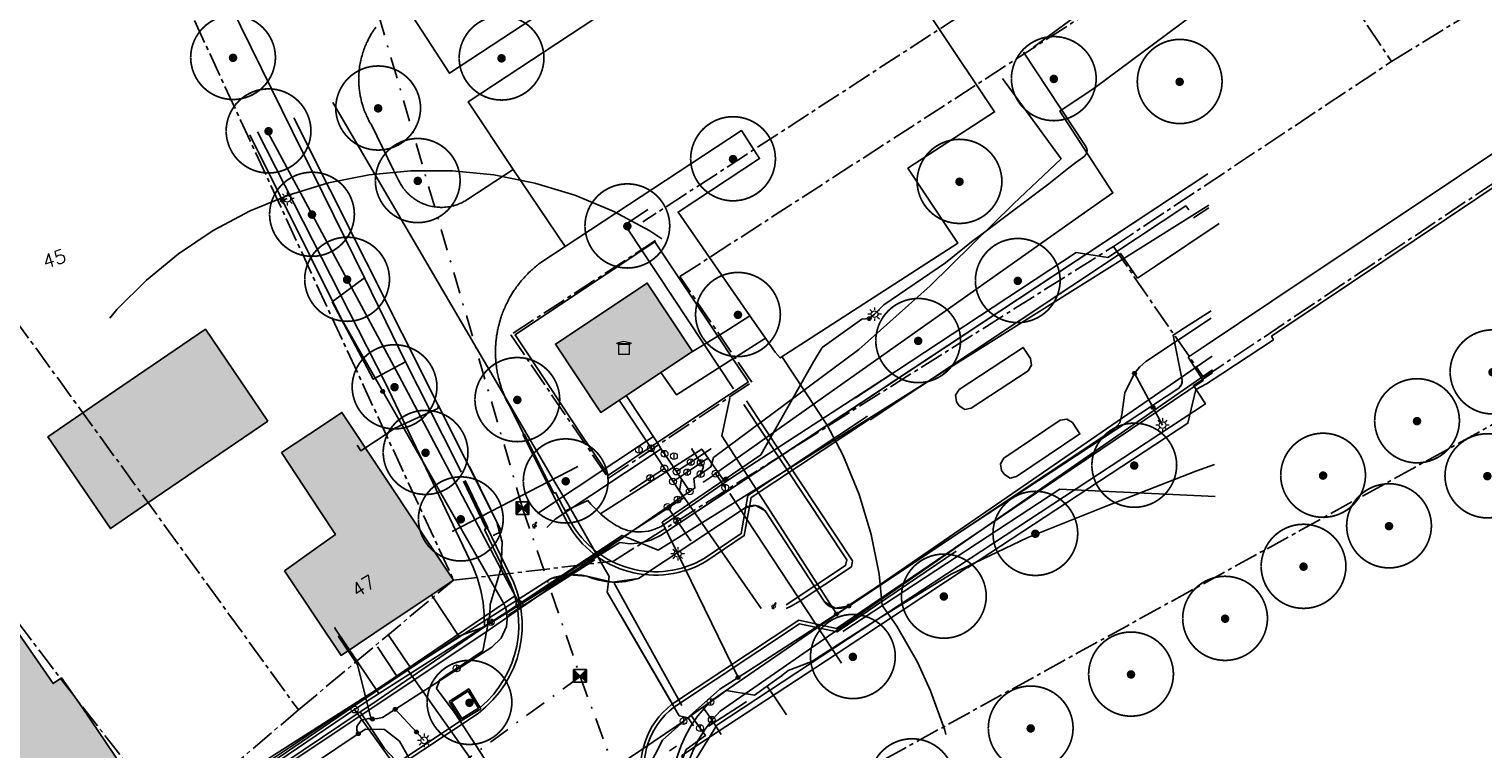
# Model space of a CAD drawing. Header units: metres. Extents: x 202952 to 203755, y 348959 to 349702.
# Tile 89 of 91: x 203543 to 203629, y 349559 to 349601. Entities that reach past the tile are written whole.
import ezdxf
from ezdxf.enums import TextEntityAlignment as Align

# ---------------------------------------------------------------- set-up
doc = ezdxf.new("R2010")
doc.units = ezdxf.units.M
doc.linetypes.add('1-200 CENTER', pattern=[4.28625, 2.8575, -0.47625, 0.47625, -0.47625])
doc.linetypes.add('1-200 DASHDOT', pattern=[2.54, 1.27, -0.635, 0, -0.635])
for name, color, linetype in [('PH-ALG-WERKGRENS', 3, '1-200 WERKGRENS'), ('PH-BEST-BEBOUWING', 1, 'Continuous'), ('PH-BEST-BEBOUWING-ARCERING', 254, 'Continuous'), ('PH-BEST-HUISNUMMER', 7, 'Continuous'), ('PH-BEST-KADASTRALE-GRENS', 240, '1-200 CENTER'), ('PH-BEST-KL-DATA_KPN', 12, '1-200 TELEFONIE-KPN'), ('PH-BEST-KL-DATA_ZIGGO BV', 12, '1-200 ZIGGO'), ('PH-BEST-KL-ET_MIDDENSPANNING_ENEXIS', 12, '1-200 MIDDENSPANNING'), ('PH-BEST-KL-GAS_HOGEDRUK_ENEXIS', 12, '1-200 GASLEIDING HOGE DRUK'), ('PH-BEST-KL-GAS_LAGEDRUK_ENEXIS', 12, '1-200 GASLEIDING LAGE DRUK'), ('PH-BEST-KL-LAAGSPANNING-ENEXIS', 12, '1-200 LAAGSPANNING'), ('PH-BEST-KL-WATER-WML', 12, '1-200 WML'), ('PH-BEST-KL-WATER-WML-buiten gebruik', 11, '1-200 WML'), ('PH-BEST-PUT-HANDHAVEN', 84, 'Continuous'), ('PH-BEST-RIO-HANDHAVEN-DWA', 44, '1-200 DASHDOT'), ('PH-BEST-RIO-HANDHAVEN-GEMENGD', 44, '1-200 DASHDOT'), ('PH-BEST-WEGDEEL', 254, 'Continuous'), ('PH-INM-BOOM-HANDHAVEN', 96, 'Continuous'), ('PH-INM-KANTVERHARDING', 253, 'Continuous')]:
    doc.layers.add(name, color=color, linetype=linetype)
doc.styles.add('NLCS-ISO', font='txt')
doc.styles.add('ROMANS', font='romans.shx')
doc.linetypes.add('1-200 GASLEIDING HOGE DRUK', pattern='A,1.5,-0.6,["GAS HD",ROMANS,S=0.24,R=0,X=-0.5,Y=-0.12],-1.1', length=3.2)
doc.linetypes.add('1-200 GASLEIDING LAGE DRUK', pattern='A,1.5,-0.6,["GAS LD",ROMANS,S=0.24,R=0,X=-0.5,Y=-0.12],-1', length=3.1)
doc.linetypes.add('1-200 LAAGSPANNING', pattern='A,1.5,-0.6,["LS",ROMANS,S=0.24,R=0,X=-0.45,Y=-0.12],-0.05', length=2.15)
doc.linetypes.add('1-200 MIDDENSPANNING', pattern='A,1.5,-0.6,["MS",ROMANS,S=0.24,R=0,X=-0.5,Y=-0.12],-0.05', length=2.15)
doc.linetypes.add('1-200 TELEFONIE-KPN', pattern='A,1.5,-0.6,["KPN",ROMANS,S=0.24,R=0,X=-0.5,Y=-0.12],-0.3', length=2.4)
doc.linetypes.add('1-200 WERKGRENS', pattern='A,1.5,-0.6,["WERK",ROMANS,S=0.24,R=0,X=-0.5,Y=-0.12],-0.45', length=2.55)
doc.linetypes.add('1-200 WML', pattern='A,1.5,-0.6,["WML",ROMANS,S=0.24,R=0,X=-0.5,Y=-0.12],-0.3', length=2.4)
doc.linetypes.add('1-200 ZIGGO', pattern='A,1.5,-0.6,["ZIGGO",ROMANS,S=0.24,R=0,X=-0.5,Y=-0.12],-0.65', length=2.75)

# ---------------------------------------------------------------- blocks, each defined once
blk = doc.blocks.new('SKL-WTB_HULP_OVERIG-SO')
at = {"color": 0, "linetype": 'ByBlock', "lineweight": 18}
for points in [[(-0.14, 0.14), (0.14, -0.14)], [(0.14, 0.14), (-0.14, -0.14)]]:
    blk.add_lwpolyline(points, dxfattribs=at)
at = {"color": 0, "linetype": 'ByBlock', "lineweight": 18, "style": 'NLCS-ISO', "flags": 1}
for tag, p in [('TYPE', (1.5, 0)), ('OMSCHRIJVING', (1.5, -3)), ('LABEL', (1.5, -1.5))]:
    blk.add_attdef(tag, p, '', height=1, dxfattribs=at)
blk = doc.blocks.new('SKL-WTB_HULP_TECHNISCH GEBOUW-SO')
at = {"color": 0, "linetype": 'ByBlock', "lineweight": 18}
for points in [[(-2, 1.5), (0, 2), (2, 1.5), (2, 1.18), (-2, 1.18)], [(-1.5, 1.02), (1.5, 1.02), (1.5, -2), (-1.5, -2)]]:
    blk.add_lwpolyline(points, close=True, dxfattribs=at)
at = {"color": 0, "linetype": 'ByBlock', "lineweight": 18, "style": 'NLCS-ISO', "flags": 1}
for tag, p in [('TYPE', (2.5, 0)), ('OMSCHRIJVING', (2.5, -3)), ('LABEL', (2.5, -1.5))]:
    blk.add_attdef(tag, p, '', height=1, dxfattribs=at)
blk = doc.blocks.new('SKL-WTB_HULP_MOF-SO')
at = {"linetype": 'ByBlock', "lineweight": 18}
h = blk.add_hatch(color=0, dxfattribs=at)
h.dxf.hatch_style = 1
h.paths.add_polyline_path([(-0.5625, 0, 1), (0.5625, 0, 1)])
at = {"color": 0, "linetype": 'ByBlock', "lineweight": 18}
blk.add_circle((0, 0), 0.5625, dxfattribs=at)
at = {"color": 0, "linetype": 'ByBlock', "lineweight": 18, "style": 'NLCS-ISO', "flags": 1}
for tag, p in [('TYPE', (1.5, 0)), ('OMSCHRIJVING', (1.5, -3)), ('LABEL', (1.5, -1.5))]:
    blk.add_attdef(tag, p, '', height=1, dxfattribs=at)
blk = doc.blocks.new('SKL-ET_OV_LICHTMAST-SO')
at = {"color": 0, "linetype": 'ByBlock', "lineweight": 18}
for points in [[(-1.25, 0), (-2, 0)], [(-1.41, 1.41), (-0.88, 0.88)], [(0, 2), (0, 1.25)], [(0.88, 0.88), (1.41, 1.41)], [(2, 0), (1.25, 0)], [(-1.41, -1.41), (-0.88, -0.88)], [(0, -1.25), (0, -2)], [(0.88, -0.88), (1.41, -1.41)]]:
    blk.add_lwpolyline(points, dxfattribs=at)
blk.add_circle((0, 0), 1, dxfattribs=at)
blk = doc.blocks.new('SKL-WTB_HULP_KB MEETPUNT-SO')
at = {"linetype": 'ByBlock', "lineweight": 18}
h = blk.add_hatch(color=0, dxfattribs=at)
h.dxf.hatch_style = 1
h.paths.add_polyline_path([(0.6, 1.04), (0.26, 0.78), (0.54, 0.61)])
at = {"color": 0, "linetype": 'ByBlock', "lineweight": 18}
for points in [[(-0.4, -0.69), (0.4, 0.69)], [(0.6, 1.04), (0.26, 0.78)], [(0.26, 0.78), (0.54, 0.61)], [(0.6, 1.04), (0.54, 0.61)], [(0, -0.25), (0, -0.8)]]:
    blk.add_lwpolyline(points, dxfattribs=at)
blk.add_circle((0, 0), 0.5, dxfattribs=at)
at = {"color": 0, "linetype": 'ByBlock', "lineweight": 18, "style": 'NLCS-ISO', "flags": 1}
for tag, p in [('TYPE', (1.5, 0)), ('OMSCHRIJVING', (1.5, -3)), ('LABEL', (1.5, -1.5))]:
    blk.add_attdef(tag, p, '', height=1, dxfattribs=at)
blk = doc.blocks.new('SKL-WTB_HULP_T STUK-SO')
at = {"color": 0, "linetype": 'ByBlock', "lineweight": 18}
blk.add_circle((0, 0), 1, dxfattribs=at)
at = {"color": 0, "linetype": 'ByBlock', "lineweight": -2, "style": 'NLCS-ISO'}
blk.add_text('T', height=1, dxfattribs=at).set_placement((0, 0), align=Align.MIDDLE_CENTER)
at = {"color": 0, "linetype": 'ByBlock', "lineweight": 18, "style": 'NLCS-ISO', "flags": 1}
for tag, p in [('TYPE', (1.5, 0)), ('OMSCHRIJVING', (1.5, -3)), ('LABEL', (1.5, -1.5))]:
    blk.add_attdef(tag, p, '', height=1, dxfattribs=at)
blk = doc.blocks.new('SKL-WTB_HULP_VERLOOP-SO')
at = {"color": 0, "linetype": 'ByBlock', "lineweight": 18}
for points in [[(0.44, 0.72), (-0.88, 0)], [(0.44, -0.72), (-0.88, 0)], [(0.44, -0.72), (0.44, 0.72)]]:
    blk.add_lwpolyline(points, dxfattribs=at)
blk.add_circle((0, 0), 1, dxfattribs=at)
at = {"color": 0, "linetype": 'ByBlock', "lineweight": 18, "style": 'NLCS-ISO', "flags": 1}
for tag, p in [('TYPE', (1.5, 0)), ('OMSCHRIJVING', (1.5, -3)), ('LABEL', (1.5, -1.5))]:
    blk.add_attdef(tag, p, '', height=1, dxfattribs=at)
blk = doc.blocks.new('SKL-WTB_HULP_AFSLUITER-SO')
at = {"color": 0, "linetype": 'ByBlock', "lineweight": 18}
blk.add_lwpolyline([(0, 0.8), (0, -0.8)], dxfattribs=at)
blk.add_circle((0, 0), 1, dxfattribs=at)
at = {"color": 0, "linetype": 'ByBlock', "lineweight": 18, "style": 'NLCS-ISO', "flags": 1}
for tag, p in [('TYPE', (1.5, 0)), ('OMSCHRIJVING', (1.5, -3)), ('LABEL', (1.5, -1.5))]:
    blk.add_attdef(tag, p, '', height=1, dxfattribs=at)
blk = doc.blocks.new('*U12')
h = blk.add_hatch(color=256)
h.paths.add_polyline_path([(0, 0), (-0.375, 0.375), (-0.375, -0.375)])
h.paths.add_polyline_path([(0.375, 0.375), (0, 0), (0.375, -0.375)])
for p, q in [((-0.375, -0.375), (0.375, 0.375)), ((-0.375, 0.375), (0.375, -0.375))]:
    blk.add_line(p, q)
blk.add_lwpolyline([(-0.375, -0.375), (0.375, -0.375), (0.375, 0.375), (-0.375, 0.375)], close=True)
blk = doc.blocks.new('*U26')
at = {"const_width": 0.1}
blk.add_lwpolyline([(-2.5, 0.004, 0.990403), (2.5, 0.03, 0.990403), (-2.5, 0.018)], format="xyb", dxfattribs=at)
at = {"linetype": 'Continuous', "const_width": 0.25}
blk.add_lwpolyline([(-0.125, 0, 1), (0.125, 0, 1)], format="xyb", close=True, dxfattribs=at)

msp = doc.modelspace()

# ---------------------------------------------------------------- hatches: boundary and pattern name
at = {"layer": 'PH-BEST-BEBOUWING-ARCERING'}
h = msp.add_hatch(color=256, dxfattribs=at)
h.dxf.hatch_style = 1
h.paths.add_polyline_path([(203579.41, 349586.28), (203574, 349582.69), (203576.67, 349578.66), (203582.08, 349582.25)])
h = msp.add_hatch(color=256, dxfattribs=at)
h.dxf.hatch_style = 1
h.paths.add_polyline_path([(203557.053, 349578.152), (203553.371, 349583.559), (203546.718, 349579.028), (203544.085, 349577.214), (203547.769, 349571.816), (203550.4, 349573.621)])
h = msp.add_hatch(color=256, dxfattribs=at)
h.dxf.hatch_style = 1
h.paths.add_polyline_path([(203561.41, 349578.66), (203560.319, 349577.936), (203557.845, 349576.293), (203560.114, 349572.862), (203561.034, 349571.471), (203560.029, 349570.755), (203558.03, 349569.33), (203559.86, 349566.588), (203561.36, 349564.34), (203564.309, 349566.31), (203566.01, 349567.447), (203567.99, 349568.77), (203567.087, 349570.127), (203566.048, 349571.689)])
h = msp.add_hatch(color=256, dxfattribs=at)
h.dxf.hatch_style = 1
h.paths.add_polyline_path([(203546.09, 349561.31), (203544.88, 349563.015), (203544.402, 349562.68), (203542.157, 349565.917), (203537.682, 349562.789), (203535.411, 349566.052), (203531.051, 349563.009), (203535.105, 349557.187), (203537.782, 349559.053), (203539.25, 349556.71), (203540.942, 349554.194), (203542.6, 349551.73), (203545.045, 349553.374), (203549.44, 349556.33)])
h = msp.add_hatch(color=256, dxfattribs=at)
h.paths.add_polyline_path([(203540.009, 349517.924), (203539.679, 349517.703), (203534.573, 349525.552), (203535.756, 349526.365), (203539.507, 349528.944), (203544.65, 349521.035), (203542.774, 349519.778)], flags=16)
h.paths.add_polyline_path([(203550.377, 349512.783), (203547.881, 349511.08), (203544.555, 349515.914), (203547.115, 349517.643)], flags=16)
edge = h.paths.add_edge_path()
edge.add_line((203553.259, 349471.405), (203554.562, 349471.68))
edge.add_line((203539.25, 349556.71), (203537.782, 349559.053))
edge.add_line((203537.782, 349559.053), (203535.105, 349557.187))
edge.add_line((203535.105, 349557.187), (203533.194, 349559.932))
edge.add_line((203548.952, 349380.322), (203553.998, 349380.879))
edge.add_line((203553.998, 349380.879), (203553.895, 349381.816))
edge.add_line((203553.895, 349381.816), (203554.562, 349381.89))
edge.add_line((203548.08, 349281.827), (203554.562, 349281.972))
edge.add_line((203525.032, 349559.932), (203526.638, 349557.904))
edge.add_line((203526.638, 349557.904), (203522.972, 349554.955))
edge.add_line((203522.972, 349554.955), (203519.031, 349559.932))
edge.add_line((203554.562, 349271.214), (203548.32, 349271.075))
edge.add_line((203548.32, 349271.075), (203548.08, 349281.827))
edge.add_line((203554.562, 349368.005), (203554.29, 349367.975))
edge.add_line((203554.29, 349367.975), (203554.071, 349369.968))
edge.add_line((203554.071, 349369.968), (203550.142, 349369.534))
edge.add_line((203550.142, 349369.534), (203548.952, 349380.322))
edge.add_line((203547.017, 349559.932), (203549.44, 349556.33))
edge.add_line((203549.44, 349556.33), (203545.045, 349553.374))
edge.add_line((203545.045, 349553.374), (203542.6, 349551.73))
edge.add_line((203542.6, 349551.73), (203540.942, 349554.194))
edge.add_line((203540.942, 349554.194), (203539.25, 349556.71))
edge.add_line((203554.562, 349529.822), (203553.638, 349531.437))
edge.add_line((203553.638, 349531.437), (203550.96, 349536.12))
edge.add_line((203550.96, 349536.12), (203554.562, 349538.177))
edge.add_line((203554.562, 349511.313), (203552.567, 349511.238))
edge.add_line((203552.567, 349511.238), (203552.281, 349518.928))
edge.add_line((203552.281, 349518.928), (203554.562, 349519.013))
edge.add_line((203554.562, 349466.764), (203554.252, 349466.699))
edge.add_line((203554.252, 349466.699), (203553.259, 349471.405))

# ---------------------------------------------------------------- linework, layer by layer
at = {"layer": 'PH-ALG-WERKGRENS'}
msp.add_line((203567.907, 349571.636), (203575.31, 349575.479), dxfattribs=at)
msp.add_lwpolyline([(203584.274, 349573.887), (203590.864, 349563.889)], dxfattribs=at)
at = {"layer": 'PH-BEST-BEBOUWING'}
for points in [[(203576.67, 349578.66), (203582.08, 349582.25), (203579.41, 349586.28), (203574, 349582.69)], [(203546.718, 349579.028), (203553.371, 349583.559), (203557.053, 349578.152)], [(203550.4, 349573.621), (203547.769, 349571.816), (203544.085, 349577.214), (203546.718, 349579.028)], [(203558.03, 349569.33), (203559.86, 349566.588), (203561.36, 349564.34), (203564.309, 349566.31), (203566.01, 349567.447), (203567.99, 349568.77), (203567.087, 349570.127), (203566.048, 349571.689), (203561.41, 349578.66), (203560.319, 349577.936), (203557.845, 349576.293)], [(203557.053, 349578.152), (203550.4, 349573.621)], [(203557.845, 349576.293), (203560.114, 349572.862), (203561.034, 349571.471), (203560.029, 349570.755), (203558.03, 349569.33)], [(203546.09, 349561.31), (203544.88, 349563.015), (203544.402, 349562.68), (203542.157, 349565.917), (203537.682, 349562.789), (203535.411, 349566.052)], [(203539.25, 349556.71), (203540.942, 349554.194), (203542.6, 349551.73), (203545.045, 349553.374), (203549.44, 349556.33), (203546.09, 349561.31)]]:
    msp.add_lwpolyline(points, dxfattribs=at)
at = {"layer": 'PH-BEST-KADASTRALE-GRENS', "ltscale": 0.5}
for p, q in [((203544.619, 349619.257), (203567.99, 349568.77)), ((203614.695, 349612.162), (203623.285, 349599.342)), ((203528.259, 349603.283), (203558.851, 349561.124)), ((203623.285, 349599.342), (203627.573, 349601.985)), ((203606.884, 349588.44), (203623.285, 349599.342)), ((203579.906, 349588.784), (203571.363, 349583.238)), ((203585.57, 349580.436), (203581.341, 349586.669)), ((203571.363, 349583.238), (203577.128, 349574.778)), ((203582.151, 349552.021), (203638.372, 349582.976)), ((203577.128, 349574.778), (203585.57, 349580.436)), ((203558.851, 349561.124), (203567.99, 349568.77)), ((203551.275, 349554.687), (203558.851, 349561.124))]:
    msp.add_line(p, q, dxfattribs=at)
for points in [[(203595.239, 349641.591), (203576.182, 349625.906), (203578.9, 349622.776), (203587.06, 349629.812), (203603.289, 349605.578), (203579.154, 349589.893)], [(203581.341, 349586.669), (203608.896, 349604.496), (203590.092, 349632.312), (203597.336, 349638.42)], [(203520.181, 349595.373), (203544.811, 349563.006), (203551.275, 349554.687)], [(203606.884, 349588.44), (203612.207, 349580.716), (203629.762, 349592.496)], [(203567.99, 349568.77), (203577.42, 349569.897), (203606.884, 349588.44)]]:
    msp.add_lwpolyline(points, dxfattribs=at)
at = {"layer": 'PH-BEST-KL-DATA_KPN'}
for points in [[(203556.437, 349595.201), (203563.986, 349580.384), (203569.153, 349569.549), (203569.405, 349568.87), (203569.597, 349568.173), (203569.73, 349567.461), (203569.801, 349566.741), (203569.81, 349566.017)], [(203569.81, 349566.017), (203577.93, 349571.411), (203580.057, 349570.55), (203588.467, 349575.79), (203612.503, 349590.873)], [(203612.705, 349581.984), (203583.261, 349561.726), (203582.799, 349561.257), (203582.379, 349560.75), (203582.005, 349560.207), (203581.68, 349559.635), (203581.406, 349559.036), (203581.185, 349558.415), (203581.019, 349557.778), (203580.91, 349557.129), (203580.857, 349556.472), (203580.862, 349555.814), (203580.925, 349555.158), (203581.044, 349554.51), (203581.219, 349553.875), (203581.449, 349553.258), (203581.732, 349552.664), (203582.066, 349552.096)], [(203582.066, 349552.096), (203581.816, 349552.74), (203581.622, 349553.403), (203581.484, 349554.08), (203581.405, 349554.766), (203581.383, 349555.456), (203581.421, 349556.146), (203581.516, 349556.83), (203581.669, 349557.503), (203581.878, 349558.162), (203582.143, 349558.8), (203582.461, 349559.413), (203582.829, 349559.997), (203583.245, 349560.548), (203583.707, 349561.062), (203612.723, 349581.177)], [(203571.218, 349566.705), (203576.329, 349569.967)], [(203569.81, 349566.017), (203563.243, 349561.509), (203562.494, 349561.005)], [(203562.494, 349561.005), (203551.334, 349553.506), (203544.83, 349548.409), (203543.464, 349546.842)], [(203574.758, 349547.075), (203574.287, 349548.325), (203569.802, 349552.604), (203563.931, 349558.845), (203562.494, 349561.005), (203562.494, 349561.006)]]:
    msp.add_lwpolyline(points, dxfattribs=at)
at = {"layer": 'PH-BEST-KL-DATA_ZIGGO BV'}
for points in [[(203547.735, 349584.213), (203548.151, 349584.719), (203549.889, 349586.455), (203551.788, 349588.012), (203553.831, 349589.376), (203555.998, 349590.533), (203558.268, 349591.472), (203560.619, 349592.184), (203563.028, 349592.662), (203565.473, 349592.901), (203567.929, 349592.9), (203570.374, 349592.658), (203572.782, 349592.178), (203575.133, 349591.464), (203577.401, 349590.523), (203579.567, 349589.364), (203580.267, 349588.895)], [(203612.461, 349592.731), (203580.185, 349571.411)], [(203612.461, 349592.731), (203590.015, 349577.904)], [(203587.352, 349581.961), (203590.015, 349577.904)], [(203593.581, 349566.843), (203612.314, 349579.161), (203611.599, 349580.248), (203612.727, 349580.995)], [(203590.015, 349577.904), (203580.185, 349571.411), (203579.629, 349571.132), (203579.029, 349570.967), (203578.408, 349570.924), (203577.791, 349571.003), (203569.818, 349566.023), (203568.311, 349565.471)], [(203590.015, 349577.904), (203590.943, 349576.162), (203591.907, 349573.823), (203592.612, 349571.47), (203593.072, 349569.132), (203593.253, 349567.283), (203593.581, 349566.843)], [(203571.351, 349566.98), (203577.791, 349571.003)], [(203566.689, 349567.901), (203568.311, 349565.471)], [(203581.294, 349556.611), (203583.522, 349560.228), (203593.581, 349566.843)], [(203593.581, 349566.843), (203594.113, 349566.066), (203595.331, 349563.933), (203596.111, 349562.244), (203596.944, 349559.933), (203597.007, 349559.671)], [(203565.303, 349563.476), (203568.311, 349565.471)], [(203562.97, 349561.928), (203565.303, 349563.476)], [(203565.303, 349563.476), (203573.009, 349552.609)], [(203551.114, 349553.841), (203562.97, 349561.928)]]:
    msp.add_lwpolyline(points, dxfattribs=at)
at = {"layer": 'PH-BEST-KL-ET_MIDDENSPANNING_ENEXIS'}
for points in [[(203611.081, 349583.651), (203612.644, 349584.658)], [(203610.943, 349580.564), (203610.412, 349583.215), (203611.081, 349583.651)], [(203589.853, 349567.504), (203590.487, 349567.117), (203591.219, 349567.249), (203610.752, 349580.093), (203610.895, 349580.309), (203610.943, 349580.564)], [(203610.752, 349580.093), (203610.835, 349580.194), (203610.895, 349580.309), (203610.932, 349580.434), (203610.943, 349580.564)], [(203586.366, 349572.866), (203585.803, 349573.166), (203585.177, 349573.04), (203578.886, 349568.875), (203577.354, 349568.66), (203575.85, 349569.02), (203574.766, 349569.096), (203573.706, 349568.853), (203540.767, 349547.864), (203538.884, 349546.403), (203537.702, 349544.334), (203536.114, 349541.967), (203534.258, 349539.804), (203515.301, 349523.524)], [(203585.177, 349573.04), (203585.323, 349573.112), (203585.479, 349573.158), (203585.64, 349573.176), (203585.803, 349573.166), (203585.961, 349573.129), (203586.11, 349573.065), (203586.247, 349572.977), (203586.366, 349572.866)], [(203589.853, 349567.504), (203586.366, 349572.866)], [(203573.706, 349568.853), (203573.963, 349568.943), (203574.227, 349569.014), (203574.495, 349569.065), (203574.766, 349569.096), (203575.038, 349569.107), (203575.311, 349569.098), (203575.582, 349569.069), (203575.85, 349569.02), (203576.212, 349568.878), (203576.585, 349568.77), (203576.967, 349568.697), (203577.354, 349568.66), (203577.743, 349568.66), (203578.13, 349568.696), (203578.512, 349568.768), (203578.886, 349568.875)], [(203589.853, 349567.504), (203589.982, 349567.365), (203590.135, 349567.252), (203590.305, 349567.169), (203590.487, 349567.117), (203590.676, 349567.099), (203590.865, 349567.116), (203591.048, 349567.166), (203591.219, 349567.249)]]:
    msp.add_lwpolyline(points, dxfattribs=at)
at = {"layer": 'PH-BEST-KL-GAS_HOGEDRUK_ENEXIS'}
for points in [[(203602.185, 349600.179), (203612.125, 349607.497)], [(203605.803, 349597.815), (203612.237, 349602.593)], [(203600.356, 349598.337), (203603.803, 349593.601), (203600.994, 349590.96), (203596.09, 349586.123), (203591.891, 349582.363), (203583.316, 349576.004), (203583.15, 349575.453), (203582.556, 349575.026)], [(203605.147, 349590.397), (203606.861, 349591.608), (203603.731, 349596.417), (203605.803, 349597.815)], [(203583.439, 349575.054), (203605.147, 349590.397)], [(203580.431, 349576.226), (203580.277, 349576.44), (203580.015, 349576.872), (203578.169, 349579.655)], [(203581.14, 349575.174), (203580.575, 349576.026), (203580.431, 349576.226)], [(203581.975, 349575.728), (203583.143, 349576.501)], [(203582.563, 349575.688), (203582.04, 349576.5)], [(203581.14, 349575.174), (203581.975, 349575.728)], [(203581.918, 349574.001), (203581.14, 349575.174)], [(203582.556, 349575.026), (203582.724, 349575.439), (203582.563, 349575.688)], [(203581.918, 349574.001), (203582.22, 349574.21), (203582.157, 349574.767), (203582.556, 349575.026)], [(203582.743, 349574.57), (203583.153, 349574.852), (203583.439, 349575.054)], [(203584.009, 349574.229), (203583.439, 349575.054)], [(203581.202, 349573.521), (203580.844, 349573.261), (203580.603, 349573.095)], [(203581.918, 349574.001), (203581.202, 349573.521)], [(203487.521, 349491.973), (203494.497, 349500), (203498.949, 349505.445), (203511.967, 349520.432), (203514.402, 349522.73), (203520.384, 349528.288), (203533.856, 349540.249), (203535.418, 349541.968), (203541.493, 349546.785), (203563.354, 349561.342), (203569.984, 349565.772), (203580.603, 349573.095)], [(203581.174, 349572.271), (203580.603, 349573.095)], [(203581.174, 349572.271), (203581.969, 349571.119)]]:
    msp.add_lwpolyline(points, dxfattribs=at)
at = {"layer": 'PH-BEST-KL-GAS_LAGEDRUK_ENEXIS'}
for points in [[(203556.925, 349595.39), (203564.742, 349580.872), (203571.351, 349568.37)], [(203577.753, 349579.379), (203579.633, 349576.546)], [(203579.633, 349576.546), (203580.42, 349575.36)], [(203580.42, 349575.36), (203579.587, 349574.807)], [(203580.42, 349575.36), (203580.932, 349574.589)], [(203581.765, 349575.142), (203582.932, 349575.916)], [(203580.932, 349574.589), (203581.569, 349573.629), (203571.877, 349567.38)], [(203579.587, 349574.807), (203578.42, 349574.034)], [(203580.932, 349574.589), (203581.765, 349575.142)], [(203571.877, 349567.38), (203571.351, 349568.37)], [(203571.877, 349567.38), (203570.193, 349566.301)], [(203563.584, 349562.09), (203561.005, 349565.951)], [(203570.193, 349566.301), (203563.077, 349561.767), (203562.162, 349561.147)], [(203562.162, 349561.147), (203541.326, 349547.034), (203533.655, 349540.471), (203514.2, 349522.952), (203511.736, 349520.624), (203509.314, 349517.835)], [(203562.162, 349561.147), (203569.91, 349550.385)]]:
    msp.add_lwpolyline(points, dxfattribs=at)
at = {"layer": 'PH-BEST-KL-LAAGSPANNING-ENEXIS'}
for points in [[(203592.81, 349584.45), (203593.351, 349584.998), (203596.994, 349587.487), (203598.63, 349588.787), (203599.105, 349589.154), (203603.003, 349592.074), (203603.475, 349592.44), (203604.259, 349593.07), (203604.664, 349593.383), (203605.081, 349593.68), (203605.176, 349593.755), (203605.248, 349593.834), (203605.299, 349593.917), (203605.328, 349594.005), (203605.334, 349594.096), (203605.318, 349594.193), (203605.281, 349594.293), (203605.221, 349594.398), (203601.585, 349599.885)], [(203562.379, 349559.724), (203562.297, 349559.932), (203562.298, 349560.156), (203562.55, 349560.533), (203562.995, 349560.622), (203563.047, 349560.609), (203563.097, 349560.592), (203563.216, 349560.59), (203563.512, 349560.614), (203563.802, 349560.68), (203570.244, 349564.822), (203570.795, 349565.349), (203571.109, 349566.043), (203571.163, 349566.49), (203571.115, 349566.938), (203571.028, 349567.225), (203570.899, 349567.496), (203561.341, 349584.236), (203555.986, 349595.027)], [(203557.905, 349591.16), (203558.19, 349591.261)], [(203584.501, 349580.044), (203578.226, 349589.514), (203578.297, 349589.861), (203579.442, 349590.621)], [(203612.506, 349590.723), (203611.61, 349590.134)], [(203581.205, 349570.328), (203580.298, 349572.187), (203586.113, 349576.167), (203589.214, 349581.639), (203589.726, 349582.479), (203592.066, 349584.165), (203592.49, 349584.19)], [(203612.654, 349584.211), (203608.801, 349581.669), (203608.446, 349581.338), (203608.134, 349580.965), (203607.552, 349579.815), (203607.375, 349578.539), (203607.262, 349578.049), (203606.926, 349577.676), (203591.798, 349567.576), (203584.764, 349563.04)], [(203592.49, 349584.19), (203592.81, 349584.45)], [(203608.134, 349580.965), (203609.217, 349578.961)], [(203590.567, 349566.782), (203583.802, 349577.272), (203584.269, 349579.501)], [(203587.605, 349567.317), (203591.099, 349569.632), (203591.17, 349569.978), (203585.105, 349579.132)], [(203587.602, 349567.106), (203587.864, 349567.231), (203588.298, 349567.477), (203591.446, 349569.562), (203591.516, 349569.909), (203585.268, 349579.338)], [(203609.217, 349578.961), (203609.782, 349577.916)], [(203572.947, 349572.711), (203579.772, 349577.238)], [(203573.5, 349571.878), (203573.992, 349572.37), (203580.234, 349576.511)], [(203586.12, 349567.104), (203581.302, 349574.046), (203581.433, 349574.732)], [(203584.764, 349563.04), (203581.205, 349570.328)], [(203563.216, 349560.59), (203563.143, 349560.59), (203562.329, 349563.784), (203561.221, 349565.45)], [(203573.188, 349550.018), (203576.019, 349551.39), (203576.273, 349551.676), (203576.251, 349552.058), (203575.967, 349552.644), (203575.942, 349553.018), (203576.185, 349553.304), (203579.017, 349556.819), (203580.31, 349559.341), (203583.686, 349562.345), (203584.764, 349563.04)], [(203564.555, 349561.164), (203565.808, 349559.823)], [(203562.379, 349559.724), (203562.795, 349560.003), (203563.919, 349559.982)], [(203563.919, 349559.982), (203564.809, 349559.294)], [(203565.808, 349559.823), (203566.263, 349559.335)], [(203562.379, 349559.724), (203545.055, 349548.079), (203543.491, 349547.046)], [(203564.809, 349559.294), (203568.745, 349552.312)]]:
    msp.add_lwpolyline(points, dxfattribs=at)
at = {"layer": 'PH-BEST-KL-WATER-WML'}
for points in [[(203560.886, 349596.924), (203569.994, 349581.356), (203574.032, 349574.454), (203574.725, 349573.27), (203576.864, 349569.497)], [(203568.677, 349563.908), (203568.505, 349563.791), (203569.715, 349564.602), (203570.126, 349566.754), (203570.149, 349567.341), (203570.802, 349569.505), (203570.856, 349571.019), (203570.55, 349572.184), (203570.46, 349572.364), (203567.084, 349579.09), (203558.581, 349596.032)], [(203567.084, 349579.09), (203567.082, 349579.04), (203567.076, 349578.891), (203564.536, 349577.732)], [(203563.37, 349576.957), (203563.33, 349576.93), (203562.538, 349576.403), (203562.316, 349576.736)], [(203564.536, 349577.732), (203563.37, 349576.957)], [(203589.624, 349564.312), (203593.065, 349566.52), (203597.324, 349569.138), (203601.834, 349571.297), (203606.463, 349573.128), (203611.749, 349575.194), (203612.85, 349575.586)], [(203612.893, 349573.712), (203603.734, 349574.133), (203590.93, 349565.74)], [(203576.864, 349569.497), (203577.174, 349568.984), (203577.055, 349568.06), (203581.283, 349560.786), (203581.821, 349560.669), (203582.135, 349560.184)], [(203577.456, 349568.592), (203581.459, 349561.393)], [(203580.957, 349561.362), (203577.835, 349566.726)], [(203587.325, 349563.13), (203587.713, 349563.445), (203589.119, 349563.988), (203589.624, 349564.312)], [(203572.127, 349554.683), (203571.808, 349555.191), (203568.08, 349560.912), (203566.989, 349562.392), (203567.184, 349562.903), (203567.677, 349563.245)], [(203567.677, 349563.245), (203568.177, 349563.576), (203568.677, 349563.908)], [(203587.325, 349563.13), (203585.73, 349562), (203584.069, 349562.276), (203583.582, 349561.926)], [(203587.626, 349560.842), (203586.948, 349561.833), (203586.495, 349562.492)], [(203583.582, 349561.926), (203583.139, 349561.599), (203582.688, 349561.284)], [(203585.257, 349561.622), (203585.009, 349561.448), (203583.023, 349560.171)], [(203571.978, 349554.93), (203568.08, 349560.912)], [(203572.463, 349554.186), (203572.666, 349554.34), (203572.846, 349554.58), (203581.151, 349560.184), (203581.549, 349560.47), (203581.996, 349560.791)], [(203581.996, 349560.791), (203582.521, 349560.06), (203582.838, 349559.621), (203581.711, 349558.792), (203581.301, 349557.717), (203581.399, 349557.227)], [(203582.688, 349561.284), (203581.996, 349560.791)], [(203582.688, 349561.284), (203583.213, 349560.553), (203583.759, 349559.688)], [(203572.846, 349554.58), (203581.151, 349560.184)]]:
    msp.add_lwpolyline(points, dxfattribs=at)
at = {"layer": 'PH-BEST-KL-WATER-WML-buiten gebruik'}
msp.add_lwpolyline([(203581.141, 349558.985), (203580.715, 349558.723)], dxfattribs=at)
at = {"layer": 'PH-BEST-RIO-HANDHAVEN-DWA'}
msp.add_line((203579.552, 349552), (203575.456, 349563.104), dxfattribs=at)
at = {"layer": 'PH-BEST-RIO-HANDHAVEN-GEMENGD'}
for p, q in [((203572.064, 349573.024), (203559.456, 349616.192)), ((203572.064, 349573.024), (203575.456, 349563.104)), ((203575.456, 349563.104), (203546.4, 349541.792))]:
    msp.add_line(p, q, dxfattribs=at)
at = {"layer": 'PH-BEST-WEGDEEL'}
for points in [[(203568.436, 349575.148), (203568.09, 349575.859), (203565.167, 349581.652), (203563.998, 349584.029), (203562.741, 349586.586), (203546.355, 349619.909)], [(203586.326, 349616.686), (203599.887, 349596.371), (203594.775, 349593.066), (203597.725, 349588.641), (203587.255, 349581.877), (203586.96, 349582.204), (203586.378, 349583.042), (203585.462, 349584.363), (203581.225, 349590.466), (203586.032, 349593.625), (203584.957, 349595.273), (203574.578, 349588.442), (203571.499, 349592.975), (203568.859, 349596.972), (203579.31, 349603.858)], [(203578.206, 349605.522), (203567.761, 349598.653), (203565.037, 349602.828)], [(203563.406, 349601.358), (203563.327, 349601.247), (203563.298, 349601.204), (203563.269, 349601.161), (203563.24, 349601.117), (203563.212, 349601.073), (203563.185, 349601.029), (203563.158, 349600.985), (203563.105, 349600.896), (203563.054, 349600.806), (203563.005, 349600.715), (203562.958, 349600.623), (203562.912, 349600.531), (203562.869, 349600.437), (203562.834, 349600.359), (203562.801, 349600.28), (203562.769, 349600.201), (203562.738, 349600.121), (203562.709, 349600.041), (203562.681, 349599.961), (203562.652, 349599.871), (203562.624, 349599.781), (203562.598, 349599.691), (203562.573, 349599.6), (203562.55, 349599.509), (203562.529, 349599.417), (203562.509, 349599.325), (203562.491, 349599.232), (203562.475, 349599.139), (203562.46, 349599.046), (203562.447, 349598.953), (203562.436, 349598.859), (203562.426, 349598.75), (203562.416, 349598.624), (203562.41, 349598.497), (203562.406, 349598.37), (203562.405, 349598.243), (203562.408, 349598.117), (203562.413, 349597.99), (203562.416, 349597.947), (203562.419, 349597.903), (203562.422, 349597.86), (203562.426, 349597.817), (203562.43, 349597.774), (203562.434, 349597.731), (203562.442, 349597.661), (203562.451, 349597.592), (203562.461, 349597.522), (203562.472, 349597.453), (203562.483, 349597.383), (203562.496, 349597.314), (203562.519, 349597.198), (203562.545, 349597.083), (203562.574, 349596.968), (203562.605, 349596.854), (203562.639, 349596.741), (203562.675, 349596.628), (203562.704, 349596.544), (203562.734, 349596.461), (203562.766, 349596.378), (203562.799, 349596.296), (203562.834, 349596.215), (203562.87, 349596.134), (203562.912, 349596.043), (203562.955, 349595.953), (203563.001, 349595.864), (203563.048, 349595.776), (203563.097, 349595.689), (203563.148, 349595.603), (203563.464, 349594.963), (203564.46, 349592.942), (203564.776, 349592.302), (203564.821, 349592.214), (203564.87, 349592.128), (203564.921, 349592.043), (203564.975, 349591.96), (203565.033, 349591.879), (203565.093, 349591.8), (203565.113, 349591.774), (203565.134, 349591.749), (203565.155, 349591.724), (203565.177, 349591.699), (203565.199, 349591.674), (203565.221, 349591.65), (203565.265, 349591.603), (203565.31, 349591.557), (203565.356, 349591.512), (203565.403, 349591.468), (203565.451, 349591.426), (203565.5, 349591.384), (203565.553, 349591.341), (203565.607, 349591.3), (203565.662, 349591.26), (203565.718, 349591.222), (203565.774, 349591.185), (203565.832, 349591.149), (203565.88, 349591.12), (203565.929, 349591.092), (203565.979, 349591.065), (203566.029, 349591.039), (203566.08, 349591.014), (203566.132, 349590.991), (203566.201, 349590.961), (203566.271, 349590.933), (203566.342, 349590.907), (203566.413, 349590.883), (203566.485, 349590.86), (203566.558, 349590.84), (203566.631, 349590.822), (203566.704, 349590.805), (203566.777, 349590.791), (203566.851, 349590.779), (203566.925, 349590.768), (203566.999, 349590.76), (203567.056, 349590.755), (203567.114, 349590.752), (203567.171, 349590.749), (203567.228, 349590.748), (203567.286, 349590.747), (203567.343, 349590.748), (203567.443, 349590.752), (203567.543, 349590.76), (203567.642, 349590.772), (203567.741, 349590.787), (203567.839, 349590.806), (203567.937, 349590.828), (203567.968, 349590.836), (203567.999, 349590.844), (203568.03, 349590.852), (203568.06, 349590.861), (203568.091, 349590.87), (203568.121, 349590.88), (203568.182, 349590.9), (203568.242, 349590.922), (203568.302, 349590.945), (203568.361, 349590.97), (203568.42, 349590.996), (203568.478, 349591.023), (203568.539, 349591.053), (203568.599, 349591.085), (203568.658, 349591.118), (203568.717, 349591.153), (203568.774, 349591.189), (203568.831, 349591.226), (203571.499, 349592.975), (203574.578, 349588.442), (203573.13, 349587.489), (203573.067, 349587.442), (203573.005, 349587.395), (203572.944, 349587.347), (203572.883, 349587.298), (203572.823, 349587.248), (203572.764, 349587.198), (203572.723, 349587.163), (203572.682, 349587.127), (203572.642, 349587.091), (203572.602, 349587.055), (203572.562, 349587.018), (203572.523, 349586.981), (203572.419, 349586.882), (203572.364, 349586.827), (203572.31, 349586.771), (203572.256, 349586.715), (203572.203, 349586.658), (203572.15, 349586.6), (203572.098, 349586.542), (203572.02, 349586.452), (203571.983, 349586.408), (203571.946, 349586.363), (203571.909, 349586.318), (203571.873, 349586.273), (203571.837, 349586.227), (203571.801, 349586.181), (203571.754, 349586.118), (203571.708, 349586.055), (203571.663, 349585.992), (203571.618, 349585.928), (203571.574, 349585.864), (203571.531, 349585.799), (203571.469, 349585.702), (203571.409, 349585.604), (203571.35, 349585.505), (203571.293, 349585.405), (203571.238, 349585.305), (203571.184, 349585.203), (203571.147, 349585.129), (203571.111, 349585.055), (203571.076, 349584.981), (203571.042, 349584.906), (203571.008, 349584.831), (203570.976, 349584.755), (203570.945, 349584.679), (203570.914, 349584.602), (203570.885, 349584.525), (203570.856, 349584.447), (203570.829, 349584.369), (203570.802, 349584.291), (203570.767, 349584.185), (203570.734, 349584.078), (203570.703, 349583.97), (203570.674, 349583.862), (203570.647, 349583.753), (203570.622, 349583.643), (203570.607, 349583.575), (203570.592, 349583.507), (203570.579, 349583.438), (203570.566, 349583.369), (203570.555, 349583.301), (203570.544, 349583.232), (203570.534, 349583.167), (203570.525, 349583.102), (203570.516, 349583.037), (203570.508, 349582.972), (203570.501, 349582.906), (203570.494, 349582.841), (203570.488, 349582.777), (203570.483, 349582.713), (203570.479, 349582.649), (203570.475, 349582.585), (203570.472, 349582.521), (203570.469, 349582.457), (203570.467, 349582.404), (203570.466, 349582.35), (203570.465, 349582.297), (203570.465, 349582.243), (203570.465, 349582.19), (203570.465, 349582.136), (203570.466, 349582.079), (203570.468, 349582.022), (203570.47, 349581.965), (203570.473, 349581.908), (203570.476, 349581.851), (203570.479, 349581.794), (203570.483, 349581.729), (203570.488, 349581.664), (203570.494, 349581.599), (203570.501, 349581.534), (203570.508, 349581.469), (203570.516, 349581.404), (203570.533, 349581.276), (203570.545, 349581.196), (203570.559, 349581.116), (203570.573, 349581.036), (203570.588, 349580.956), (203570.604, 349580.877), (203570.621, 349580.798), (203570.647, 349580.685), (203570.676, 349580.572), (203570.706, 349580.46), (203570.738, 349580.348), (203570.772, 349580.237), (203570.808, 349580.127), (203570.861, 349579.98), (203570.917, 349579.834), (203570.976, 349579.689), (203571.038, 349579.546), (203571.103, 349579.404), (203571.171, 349579.263), (203571.189, 349579.227), (203571.208, 349579.19), (203571.227, 349579.154), (203571.246, 349579.118), (203571.266, 349579.082), (203571.286, 349579.046), (203572.052, 349577.531), (203572.126, 349577.384)], [(203632.791, 349596.281), (203616.226, 349585.209)], [(203633.974, 349595.07), (203617.175, 349583.81)], [(203608.301, 349588.941), (203611.166, 349590.834), (203611.336, 349590.596)], [(203609.37, 349587.274), (203613.122, 349589.786)], [(203591.684, 349579.526), (203604.698, 349588.091), (203606.563, 349587.792), (203608.301, 349588.941)], [(203592.541, 349578.225), (203607.298, 349588.034), (203608.309, 349586.564)], [(203608.309, 349586.564), (203609.37, 349587.274)], [(203616.226, 349585.209), (203612.353, 349582.621)], [(203617.175, 349583.81), (203616.198, 349583.155)], [(203616.198, 349583.155), (203616.319, 349582.937), (203613.333, 349580.982)], [(203601.999, 349581.833), (203601.559, 349582.488), (203597.794, 349580.011)], [(203612.353, 349582.621), (203611.295, 349581.914)], [(203611.295, 349581.914), (203612.181, 349580.548), (203597.527, 349570.653)], [(203601.86, 349581.117), (203602.066, 349581.449), (203601.999, 349581.833)], [(203613.333, 349580.982), (203612.366, 349580.349), (203611.751, 349580.021), (203611.276, 349578.018), (203598.291, 349569.494)], [(203598.511, 349578.909), (203601.86, 349581.117)], [(203597.794, 349580.011), (203597.574, 349579.683), (203597.642, 349579.293)], [(203597.642, 349579.293), (203597.798, 349579.047)], [(203597.798, 349579.047), (203598.126, 349578.831), (203598.511, 349578.909)], [(203603.758, 349578.195), (203600.435, 349575.956)], [(203601.179, 349574.88), (203604.912, 349577.396), (203604.473, 349578.061)], [(203604.473, 349578.061), (203604.141, 349578.263), (203603.758, 349578.195)], [(203572.052, 349577.531), (203572.126, 349577.384)], [(203568.436, 349575.148), (203568.09, 349575.859)], [(203600.435, 349575.956), (203600.225, 349575.629), (203600.293, 349575.247)], [(203600.293, 349575.247), (203600.459, 349574.998)], [(203600.459, 349574.998), (203600.795, 349574.79), (203601.179, 349574.88)]]:
    msp.add_lwpolyline(points, dxfattribs=at)
for points in [[(203585.271, 349580.595), (203585.366, 349580.453), (203584.265, 349579.72), (203580.339, 349577.106), (203578.506, 349575.886), (203577.122, 349574.964), (203576.415, 349576.025), (203575.6, 349577.25), (203573.608, 349580.241), (203571.618, 349583.231), (203573.828, 349584.702), (203579.862, 349588.72), (203583.567, 349583.155), (203583.223, 349582.936), (203582.08, 349582.25), (203579.41, 349586.28), (203574, 349582.69), (203576.67, 349578.66), (203580.216, 349581.013), (203581.13, 349579.707), (203584.456, 349581.82), (203585.271, 349580.595)], [(203560.835, 349585.182), (203562.741, 349586.586), (203563.998, 349584.029), (203565.167, 349581.652), (203563.26, 349580.614), (203560.835, 349585.182)], [(203584.198, 349583.557), (203585.462, 349584.363), (203586.378, 349583.042), (203585.087, 349582.221), (203584.456, 349581.82), (203583.567, 349583.155), (203584.198, 349583.557)], [(203580.216, 349581.013), (203582.08, 349582.25), (203583.223, 349582.936), (203583.567, 349583.155), (203584.456, 349581.82), (203581.13, 349579.707), (203580.216, 349581.013)]]:
    msp.add_lwpolyline(points, close=True, dxfattribs=at)
at = {"layer": 'PH-INM-KANTVERHARDING'}
msp.add_line((203568.444, 349560.503), (203562.808, 349556.759), dxfattribs=at)
at = {"layer": 'PH-INM-KANTVERHARDING', "flags": 128}
for points in [[(203574.531, 349572.833), (203575.913, 349573.478, 0.094343), (203577.582, 349572.004, 0.11234), (203578.687, 349571.629, 0.152492), (203580.223, 349571.94), (203584.324, 349574.759), (203588.799, 349577.682), (203594.007, 349581.057)], [(203592.512, 349578.269), (203585.53, 349573.649), (203585.131, 349571.398), (203582.87, 349569.874, -0.420845), (203574.729, 349572.114), (203573.823, 349573.86)], [(203592.402, 349578.436), (203585.348, 349573.768), (203584.949, 349571.516), (203582.764, 349570.044, -0.420355), (203574.905, 349572.208), (203574.011, 349573.949)], [(203584.487, 349539.956), (203583.622, 349540.446, -0.150065), (203583.162, 349541.067), (203581.252, 349548.371), (203579.16, 349556.573, -0.296214), (203580.844, 349561.439), (203588.352, 349566.412), (203590.559, 349565.934), (203597.503, 349570.649)], [(203584.585, 349540.13), (203583.731, 349540.614, -0.145587), (203583.353, 349541.126), (203581.445, 349548.421), (203579.354, 349556.621, -0.295718), (203580.961, 349561.276), (203588.392, 349566.199), (203590.6, 349565.72), (203597.615, 349570.484)]]:
    msp.add_lwpolyline(points, format="xyb", dxfattribs=at)
for points in [[(203573.823, 349573.86), (203572.07, 349577.35)], [(203574.011, 349573.949), (203573.913, 349573.903), (203572.159, 349577.395)], [(203576.678, 349572.698), (203582.625, 349576.497), (203583.97, 349574.581)], [(203568.94, 349575.474), (203570.814, 349571.635), (203570.321, 349571.415)], [(203568.583, 349574.612), (203569.925, 349571.813)], [(203568.673, 349574.655), (203570.016, 349571.856)], [(203598.277, 349569.514), (203590.549, 349564.418), (203583.472, 349559.777), (203581.451, 349558.434), (203582.953, 349552.943), (203584.97, 349545.436), (203586.401, 349540.143)], [(203571.59, 349567.836), (203564.52, 349563.04), (203557.152, 349558.131), (203549.621, 349553.149), (203541.931, 349547.866)], [(203564.161, 349565.529), (203565.39, 349563.71)], [(203564.62, 349563.177), (203563.504, 349564.843)]]:
    msp.add_lwpolyline(points, dxfattribs=at)
at = {"layer": 'PH-INM-KANTVERHARDING'}
for points in [[(203562.929, 349556.599), (203569.44, 349560.925, 0.368479), (203571.29, 349569.157), (203569.999, 349571.848)], [(203570.016, 349571.856), (203569.819, 349571.762), (203571.111, 349569.067, -0.355261), (203569.555, 349561.269)]]:
    msp.add_lwpolyline(points, format="xyb", dxfattribs=at)
at = {"layer": 'PH-INM-KANTVERHARDING', "flags": 128}
for points in [[(203567.726, 349561.633), (203568.45, 349560.493), (203569.598, 349561.198), (203568.893, 349562.362)], [(203567.865, 349561.602), (203568.481, 349560.63), (203569.461, 349561.231), (203568.86, 349562.223)]]:
    msp.add_lwpolyline(points, close=True, dxfattribs=at)

# ---------------------------------------------------------------- block references
at = {"layer": 'PH-BEST-KL-DATA_KPN', "xscale": 0.2, "yscale": 0.2, "zscale": 0.2}
for p in [(203569.81, 349566.017), (203562.494, 349561.006), (203562.494, 349561.005)]:
    msp.add_blockref('SKL-WTB_HULP_OVERIG-SO', p, dxfattribs=at)
at = {"layer": 'PH-BEST-KL-GAS_HOGEDRUK_ENEXIS', "xscale": 0.2, "yscale": 0.2, "zscale": 0.2}
for name, p in [('SKL-WTB_HULP_OVERIG-SO', (203605.803, 349597.815)), ('SKL-WTB_HULP_OVERIG-SO', (203605.147, 349590.397)), ('SKL-WTB_HULP_TECHNISCH GEBOUW-SO', (203578.04, 349582.47)), ('SKL-WTB_HULP_AFSLUITER-SO', (203580.431, 349576.226)), ('SKL-WTB_HULP_OVERIG-SO', (203582.04, 349576.5)), ('SKL-WTB_HULP_OVERIG-SO', (203582.04, 349576.5)), ('SKL-WTB_HULP_OVERIG-SO', (203583.143, 349576.501)), ('SKL-WTB_HULP_OVERIG-SO', (203583.143, 349576.501)), ('SKL-WTB_HULP_T STUK-SO', (203581.14, 349575.174)), ('SKL-WTB_HULP_AFSLUITER-SO', (203581.975, 349575.728)), ('SKL-WTB_HULP_AFSLUITER-SO', (203582.556, 349575.026)), ('SKL-WTB_HULP_AFSLUITER-SO', (203582.563, 349575.688)), ('SKL-WTB_HULP_T STUK-SO', (203583.439, 349575.054)), ('SKL-WTB_HULP_OVERIG-SO', (203582.743, 349574.57)), ('SKL-WTB_HULP_AFSLUITER-SO', (203584.009, 349574.229)), ('SKL-WTB_HULP_AFSLUITER-SO', (203581.202, 349573.521)), ('SKL-WTB_HULP_T STUK-SO', (203581.918, 349574.001)), ('SKL-WTB_HULP_T STUK-SO', (203580.603, 349573.095)), ('SKL-WTB_HULP_AFSLUITER-SO', (203581.174, 349572.271)), ('SKL-WTB_HULP_OVERIG-SO', (203581.969, 349571.119)), ('SKL-WTB_HULP_OVERIG-SO', (203581.969, 349571.119))]:
    msp.add_blockref(name, p, dxfattribs=at)
at = {"layer": 'PH-BEST-KL-GAS_LAGEDRUK_ENEXIS', "xscale": 0.2, "yscale": 0.2, "zscale": 0.2}
for name, p in [('SKL-WTB_HULP_TECHNISCH GEBOUW-SO', (203578.04, 349582.47)), ('SKL-WTB_HULP_AFSLUITER-SO', (203578.92, 349576.46)), ('SKL-WTB_HULP_AFSLUITER-SO', (203579.633, 349576.546)), ('SKL-WTB_HULP_AFSLUITER-SO', (203580.984, 349576.082)), ('SKL-WTB_HULP_T STUK-SO', (203580.42, 349575.36)), ('SKL-WTB_HULP_AFSLUITER-SO', (203581.765, 349575.142)), ('SKL-WTB_HULP_OVERIG-SO', (203582.932, 349575.916)), ('SKL-WTB_HULP_OVERIG-SO', (203582.932, 349575.916)), ('SKL-WTB_HULP_AFSLUITER-SO', (203579.587, 349574.807)), ('SKL-WTB_HULP_T STUK-SO', (203580.932, 349574.589)), ('SKL-WTB_HULP_OVERIG-SO', (203578.42, 349574.034)), ('SKL-WTB_HULP_OVERIG-SO', (203578.42, 349574.034)), ('SKL-WTB_HULP_OVERIG-SO', (203571.351, 349568.37)), ('SKL-WTB_HULP_T STUK-SO', (203571.877, 349567.38)), ('SKL-WTB_HULP_OVERIG-SO', (203561.005, 349565.951)), ('SKL-WTB_HULP_VERLOOP-SO', (203570.193, 349566.301)), ('SKL-WTB_HULP_OVERIG-SO', (203563.584, 349562.09)), ('SKL-WTB_HULP_T STUK-SO', (203562.162, 349561.147))]:
    msp.add_blockref(name, p, dxfattribs=at)
at = {"layer": 'PH-BEST-KL-LAAGSPANNING-ENEXIS', "xscale": 0.2, "yscale": 0.2, "zscale": 0.2}
for name, p in [('SKL-ET_OV_LICHTMAST-SO', (203558.19, 349591.261)), ('SKL-WTB_HULP_MOF-SO', (203557.905, 349591.16)), ('SKL-ET_OV_LICHTMAST-SO', (203592.81, 349584.45)), ('SKL-WTB_HULP_MOF-SO', (203592.49, 349584.19)), ('SKL-WTB_HULP_MOF-SO', (203608.134, 349580.965)), ('SKL-WTB_HULP_MOF-SO', (203563.817, 349579.899)), ('SKL-WTB_HULP_OVERIG-SO', (203584.269, 349579.501)), ('SKL-WTB_HULP_MOF-SO', (203609.217, 349578.961)), ('SKL-ET_OV_LICHTMAST-SO', (203609.782, 349577.916)), ('SKL-WTB_HULP_OVERIG-SO', (203579.633, 349576.546)), ('SKL-WTB_HULP_MOF-SO', (203584.04, 349574.748)), ('SKL-WTB_HULP_KB MEETPUNT-SO', (203572.758, 349571.985)), ('SKL-ET_OV_LICHTMAST-SO', (203581.205, 349570.328)), ('SKL-WTB_HULP_KB MEETPUNT-SO', (203586.861, 349567.222)), ('SKL-WTB_HULP_MOF-SO', (203590.567, 349566.782)), ('SKL-WTB_HULP_MOF-SO', (203591.294, 349567.251)), ('SKL-WTB_HULP_OVERIG-SO', (203561.221, 349565.45)), ('SKL-WTB_HULP_MOF-SO', (203584.764, 349563.04)), ('SKL-WTB_HULP_MOF-SO', (203563.216, 349560.59)), ('SKL-WTB_HULP_MOF-SO', (203564.555, 349561.164)), ('SKL-WTB_HULP_MOF-SO', (203562.379, 349559.724)), ('SKL-WTB_HULP_MOF-SO', (203565.808, 349559.823)), ('SKL-ET_OV_LICHTMAST-SO', (203566.263, 349559.335))]:
    msp.add_blockref(name, p, dxfattribs=at)
at = {"layer": 'PH-BEST-KL-WATER-WML', "xscale": 0.2, "yscale": 0.2, "zscale": 0.2}
for name, p in [('SKL-WTB_HULP_OVERIG-SO', (203564.536, 349577.732)), ('SKL-WTB_HULP_OVERIG-SO', (203563.37, 349576.957)), ('SKL-WTB_HULP_OVERIG-SO', (203589.624, 349564.312)), ('SKL-WTB_HULP_OVERIG-SO', (203567.677, 349563.245)), ('SKL-WTB_HULP_AFSLUITER-SO', (203568.177, 349563.576)), ('SKL-WTB_HULP_OVERIG-SO', (203568.677, 349563.908)), ('SKL-WTB_HULP_OVERIG-SO', (203587.325, 349563.13)), ('SKL-WTB_HULP_AFSLUITER-SO', (203583.139, 349561.599)), ('SKL-WTB_HULP_OVERIG-SO', (203583.582, 349561.926)), ('SKL-WTB_HULP_AFSLUITER-SO', (203581.549, 349560.47)), ('SKL-WTB_HULP_AFSLUITER-SO', (203583.213, 349560.553)), ('SKL-WTB_HULP_AFSLUITER-SO', (203582.521, 349560.06))]:
    msp.add_blockref(name, p, dxfattribs=at)
at = {"layer": 'PH-BEST-PUT-HANDHAVEN'}
for p in [(203572.064, 349573.024), (203575.446, 349563.133)]:
    msp.add_blockref('*U12', p, dxfattribs=at)
at = {"layer": 'PH-INM-BOOM-HANDHAVEN'}
for p in [(203554.997, 349599.562), (203570.823, 349599.53), (203603.373, 349598.314), (203610.794, 349598.144), (203563.549, 349596.581), (203557.089, 349595.231), (203584.467, 349593.59), (203565.882, 349592.305), (203597.815, 349592.257), (203559.649, 349590.319), (203578.238, 349589.631), (203561.719, 349586.488), (203601.25, 349586.412), (203584.757, 349584.41), (203595.381, 349582.876), (203629.233, 349581.029), (203564.516, 349580.149), (203571.753, 349579.396), (203624.784, 349578.148), (203566.345, 349576.284), (203608.117, 349575.528), (203574.604, 349574.602), (203619.246, 349574.937), (203628.93, 349574.905), (203568.421, 349572.363), (203623.133, 349571.957), (203602.286, 349571.511), (203618.094, 349569.57), (203596.893, 349567.813), (203613.469, 349566.503), (203591.531, 349564.255), (203607.925, 349563.218), (203568.932, 349561.55), (203602.012, 349560.036), (203595.02, 349556.928)]:
    msp.add_blockref('*U26', p, dxfattribs=at)

# ---------------------------------------------------------------- texts
at = {"layer": 'PH-BEST-HUISNUMMER', "style": 'ROMANS'}
msp.add_text('45', height=0.8, rotation=17.9, dxfattribs=at).set_placement((203544.462, 349587.715), align=Align.MIDDLE_CENTER)
msp.add_text('47', height=0.8, rotation=32.69089, dxfattribs=at).set_placement((203562.317, 349567.734))

doc.saveas('drawing.dxf')
